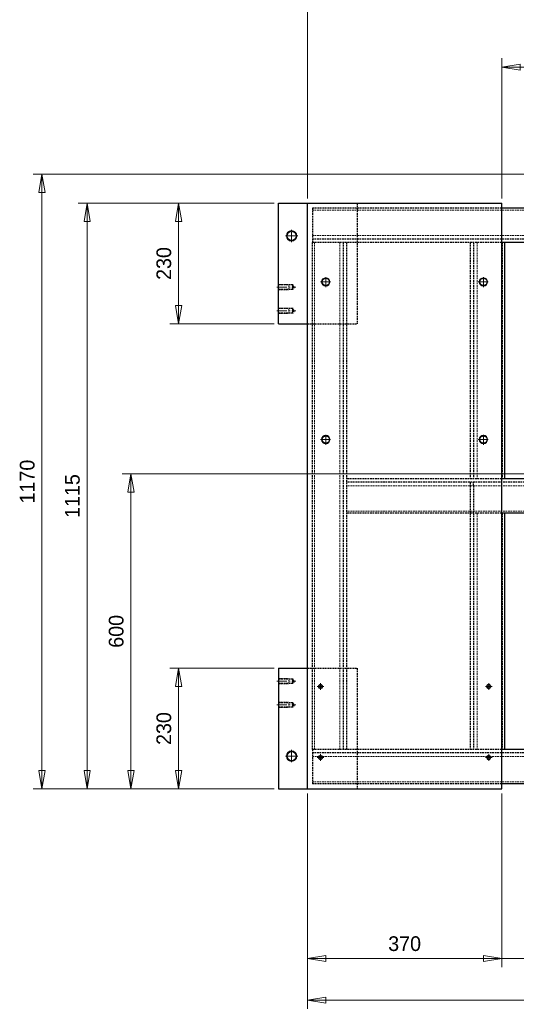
# Model space of a CAD drawing. Header units: millimetres. Extents: x -62 to 6744, y -106 to 4796.
# Tile 3 of 22: x 1553 to 2497, y 1134 to 3008. Entities that reach past the tile are written whole.
import ezdxf

# ---------------------------------------------------------------- set-up
doc = ezdxf.new("R2010")
doc.units = ezdxf.units.MM
doc.linetypes.add('CENTER2', pattern=[28.575, 19.05, -3.175, 3.175, -3.175])
doc.linetypes.add('HIDDEN2', pattern=[4.7625, 3.175, -1.5875])
doc.layers.get('0').update_dxf_attribs({"color": 157, "lineweight": 0})
doc.styles.add('Default', font='txt')
doc.dimstyles.new('Default', dxfattribs={"dimtxt": 3.5, "dimasz": 4.375, "dimexe": 2.1, "dimexo": 1.05, "dimgap": 1.75, "dimtad": 1, "dimdsep": 46, "dimtxsty": 'Default', "dimblk": 'CLOSED', "dimcen": 0.09, "dimclrt": 13, "dimadec": 0, "dimazin": 0, "dimtfac": 0.4, "dimtdec": 3, "dimtmove": 0, "dimatfit": 3, "dimldrblk": 'CLOSED', "dimfxl": 10.01, "dimtolj": 1, "dimarcsym": 0})

# ---------------------------------------------------------------- blocks, each defined once
blk = doc.blocks.new('_Closed')
at = {"color": 0, "linetype": 'ByBlock', "lineweight": -2}
for p, q in [((-1, 0.166667), (0, 0)), ((-1, 0.166667), (-1, -0.166667)), ((0, 0), (-1, -0.166667)), ((0, 0), (-1, 0))]:
    blk.add_line(p, q, dxfattribs=at)
blk = doc.blocks.new('*D11')
at = {"color": 0, "linetype": 'Continuous', "lineweight": -2}
for p, q in [((2470, 1535.4), (2470, 1204.5)), ((2520, 1535.4), (2520, 1204.5)), ((2435, 1221.3), (2400, 1221.3)), ((2520, 1221.3), (2470, 1221.3)), ((2520, 1221.3), (2663.3, 1221.3)), ((2555, 1221.3), (2590, 1221.3))]:
    blk.add_line(p, q, dxfattribs=at)
at = {"layer": 'Defpoints', "color": 0}
for p in [(2470, 1543.8), (2520, 1543.8), (2470, 1221.3)]:
    blk.add_point(p, dxfattribs=at)
at = {"color": 0, "lineweight": -2, "xscale": 35, "yscale": 35, "zscale": 35}
blk.add_blockref('_Closed', (2470, 1221.3), dxfattribs=at)
at = {"color": 0, "lineweight": -2, "xscale": 35, "yscale": 35, "zscale": 35, "rotation": 180}
blk.add_blockref('_Closed', (2520, 1221.3), dxfattribs=at)
at = {"color": 13, "lineweight": 0, "insert": (2626.6, 1249.3), "char_height": 28, "attachment_point": 5, "style": 'Default'}
blk.add_mtext('\\A1;50', dxfattribs=at)
blk = doc.blocks.new('*D12')
at = {"color": 0, "linetype": 'Continuous', "lineweight": -2}
for p, q in [((2100, 1535.4), (2100, 1204.5)), ((2470, 1535.4), (2470, 1204.5)), ((2435, 1221.3), (2135, 1221.3))]:
    blk.add_line(p, q, dxfattribs=at)
at = {"layer": 'Defpoints', "color": 0}
for p in [(2100, 1543.8), (2470, 1543.8), (2100, 1221.3)]:
    blk.add_point(p, dxfattribs=at)
at = {"color": 0, "lineweight": -2, "xscale": 35, "yscale": 35, "zscale": 35, "rotation": 180}
blk.add_blockref('_Closed', (2100, 1221.3), dxfattribs=at)
at = {"color": 0, "lineweight": -2, "xscale": 35, "yscale": 35, "zscale": 35}
blk.add_blockref('_Closed', (2470, 1221.3), dxfattribs=at)
at = {"color": 13, "lineweight": 0, "insert": (2285, 1249.3), "char_height": 28, "attachment_point": 5, "style": 'Default'}
blk.add_mtext('\\A1;370', dxfattribs=at)
blk = doc.blocks.new('*D13')
at = {"color": 0, "linetype": 'Continuous', "lineweight": -2}
for p, q in [((2100, 1535.4), (2100, 1125.2)), ((4770, 1535.4), (4770, 1125.2)), ((2135, 1142), (4735, 1142))]:
    blk.add_line(p, q, dxfattribs=at)
at = {"layer": 'Defpoints', "color": 0}
for p in [(2100, 1543.8), (4770, 1543.8), (4770, 1142)]:
    blk.add_point(p, dxfattribs=at)
at = {"color": 0, "lineweight": -2, "xscale": 35, "yscale": 35, "zscale": 35, "rotation": 180}
blk.add_blockref('_Closed', (2100, 1142), dxfattribs=at)
at = {"color": 0, "lineweight": -2, "xscale": 35, "yscale": 35, "zscale": 35}
blk.add_blockref('_Closed', (4770, 1142), dxfattribs=at)
at = {"color": 13, "lineweight": 0, "insert": (3435, 1170), "char_height": 28, "attachment_point": 5, "style": 'Default'}
blk.add_mtext('\\A1;2670', dxfattribs=at)
blk = doc.blocks.new('*D17')
at = {"color": 0, "linetype": 'Continuous', "lineweight": -2}
for p, q in [((2036.6, 2658.8), (1664.1, 2658.8)), ((1680.9, 1578.8), (1680.9, 2623.8)), ((2036.6, 1543.8), (1664.1, 1543.8))]:
    blk.add_line(p, q, dxfattribs=at)
at = {"layer": 'Defpoints', "color": 0}
for p in [(1680.9, 2658.8), (2045, 2658.8), (2045, 1543.8)]:
    blk.add_point(p, dxfattribs=at)
at = {"color": 0, "lineweight": -2, "xscale": 35, "yscale": 35, "zscale": 35}
for p, rotation in [((1680.9, 2658.8), 89.99999999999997), ((1680.9, 1543.8), 269.9999999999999)]:
    blk.add_blockref('_Closed', p, dxfattribs=dict(at, rotation=rotation))
at = {"color": 13, "lineweight": 0, "insert": (1652.9, 2101.3), "char_height": 28, "attachment_point": 5, "rotation": 90, "style": 'Default'}
blk.add_mtext('\\A1;1115', dxfattribs=at)
blk = doc.blocks.new('*D18')
at = {"color": 0, "linetype": 'Continuous', "lineweight": -2}
for p, q in [((2511.6, 2143.8), (1747.5, 2143.8)), ((1764.3, 2108.8), (1764.3, 1578.8)), ((2036.6, 1543.8), (1747.5, 1543.8))]:
    blk.add_line(p, q, dxfattribs=at)
at = {"layer": 'Defpoints', "color": 0}
for p in [(2520, 2143.8), (1764.3, 1543.8), (2045, 1543.8)]:
    blk.add_point(p, dxfattribs=at)
at = {"color": 0, "lineweight": -2, "xscale": 35, "yscale": 35, "zscale": 35}
for p, rotation in [((1764.3, 2143.8), 90), ((1764.3, 1543.8), 270)]:
    blk.add_blockref('_Closed', p, dxfattribs=dict(at, rotation=rotation))
at = {"color": 13, "lineweight": 0, "insert": (1736.3, 1843.8), "char_height": 28, "attachment_point": 5, "rotation": 90, "style": 'Default'}
blk.add_mtext('\\A1;600', dxfattribs=at)
blk = doc.blocks.new('*D22')
at = {"color": 0, "linetype": 'Continuous', "lineweight": -2}
for p, q in [((2100, 2667.2), (2100, 3662.9)), ((3135, 3502.2), (3135, 3662.9)), ((3100, 3646.1), (2135, 3646.1))]:
    blk.add_line(p, q, dxfattribs=at)
at = {"layer": 'Defpoints', "color": 0}
for p in [(2100, 3646.1), (3135, 3493.8), (2100, 2658.8)]:
    blk.add_point(p, dxfattribs=at)
at = {"color": 0, "lineweight": -2, "xscale": 35, "yscale": 35, "zscale": 35, "rotation": 180}
blk.add_blockref('_Closed', (2100, 3646.1), dxfattribs=at)
at = {"color": 0, "lineweight": -2, "xscale": 35, "yscale": 35, "zscale": 35}
blk.add_blockref('_Closed', (3135, 3646.1), dxfattribs=at)
at = {"color": 13, "lineweight": 0, "insert": (2617.5, 3674.1), "char_height": 28, "attachment_point": 5, "style": 'Default'}
blk.add_mtext('\\A1;1035', dxfattribs=at)
blk = doc.blocks.new('*D30')
at = {"color": 0, "linetype": 'Continuous', "lineweight": -2}
for p, q in [((2036.6, 1773.8), (1838.2, 1773.8)), ((1855, 1738.8), (1855, 1578.8)), ((2036.6, 1543.8), (1838.2, 1543.8))]:
    blk.add_line(p, q, dxfattribs=at)
at = {"layer": 'Defpoints', "color": 0}
for p in [(2045, 1773.8), (1855, 1543.8), (2045, 1543.8)]:
    blk.add_point(p, dxfattribs=at)
at = {"color": 0, "lineweight": -2, "xscale": 35, "yscale": 35, "zscale": 35}
for p, rotation in [((1855, 1773.8), 90), ((1855, 1543.8), 270)]:
    blk.add_blockref('_Closed', p, dxfattribs=dict(at, rotation=rotation))
at = {"color": 13, "lineweight": 0, "insert": (1827, 1658.8), "char_height": 28, "attachment_point": 5, "rotation": 90, "style": 'Default'}
blk.add_mtext('\\A1;230', dxfattribs=at)
blk = doc.blocks.new('*D31')
at = {"color": 0, "linetype": 'Continuous', "lineweight": -2}
for p, q in [((2036.6, 2658.8), (1838.2, 2658.8)), ((1855, 2623.8), (1855, 2463.8)), ((2036.6, 2428.8), (1838.2, 2428.8))]:
    blk.add_line(p, q, dxfattribs=at)
at = {"layer": 'Defpoints', "color": 0}
for p in [(2045, 2658.8), (1855, 2428.8), (2045, 2428.8)]:
    blk.add_point(p, dxfattribs=at)
at = {"color": 0, "lineweight": -2, "xscale": 35, "yscale": 35, "zscale": 35}
for p, rotation in [((1855, 2658.8), 90), ((1855, 2428.8), 270)]:
    blk.add_blockref('_Closed', p, dxfattribs=dict(at, rotation=rotation))
at = {"color": 13, "lineweight": 0, "insert": (1827, 2543.8), "char_height": 28, "attachment_point": 5, "rotation": 90, "style": 'Default'}
blk.add_mtext('\\A1;230', dxfattribs=at)
blk = doc.blocks.new('*D32')
at = {"color": 0, "linetype": 'Continuous', "lineweight": -2}
for p, q in [((2470, 2667.2), (2470, 2934.3)), ((2742.5, 2667.2), (2742.5, 2934.3)), ((2505, 2917.5), (2707.5, 2917.5))]:
    blk.add_line(p, q, dxfattribs=at)
at = {"layer": 'Defpoints', "color": 0}
for p in [(2742.5, 2917.5), (2470, 2658.8), (2742.5, 2658.8)]:
    blk.add_point(p, dxfattribs=at)
at = {"color": 0, "lineweight": -2, "xscale": 35, "yscale": 35, "zscale": 35, "rotation": 180}
blk.add_blockref('_Closed', (2470, 2917.5), dxfattribs=at)
at = {"color": 0, "lineweight": -2, "xscale": 35, "yscale": 35, "zscale": 35}
blk.add_blockref('_Closed', (2742.5, 2917.5), dxfattribs=at)
at = {"color": 13, "lineweight": 0, "insert": (2606.2, 2945.5), "char_height": 28, "attachment_point": 5, "style": 'Default'}
blk.add_mtext('\\A1;272.5', dxfattribs=at)
blk = doc.blocks.new('*D51')
at = {"color": 0, "linetype": 'Continuous', "lineweight": -2}
for p, q in [((2896.6, 2713.8), (1578.2, 2713.8)), ((1595, 2678.8), (1595, 1578.8)), ((2036.6, 1543.8), (1578.2, 1543.8))]:
    blk.add_line(p, q, dxfattribs=at)
at = {"layer": 'Defpoints', "color": 0}
for p in [(2905, 2713.8), (1595, 1543.8), (2045, 1543.8)]:
    blk.add_point(p, dxfattribs=at)
at = {"color": 0, "lineweight": -2, "xscale": 35, "yscale": 35, "zscale": 35}
for p, rotation in [((1595, 2713.8), 90), ((1595, 1543.8), 270)]:
    blk.add_blockref('_Closed', p, dxfattribs=dict(at, rotation=rotation))
at = {"color": 13, "lineweight": 0, "insert": (1567, 2128.8), "char_height": 28, "attachment_point": 5, "rotation": 90, "style": 'Default'}
blk.add_mtext('\\A1;1170', dxfattribs=at)
blk = doc.blocks.new('a', base_point=(1989.346, 1448.7))
at = {"color": 157, "linetype": 'Continuous', "lineweight": 30, "true_color": 0x44607b}
for p, q in [((2044.962, 2428.816), (2044.962, 2658.816)), ((2044.962, 2658.816), (2099.962, 2658.816)), ((2099.962, 1543.816), (2099.962, 2658.816)), ((2099.962, 2658.816), (2469.962, 2658.816)), ((2469.962, 1543.816), (2469.962, 2658.816)), ((2742.462, 2648.816), (2469.962, 2648.816)), ((2742.462, 2583.816), (2469.962, 2583.816)), ((2474.962, 2583.816), (2474.962, 2133.816)), ((2044.962, 2428.816), (2099.962, 2428.816)), ((2519.962, 2133.816), (2469.962, 2133.816)), ((2519.962, 2068.816), (2469.962, 2068.816)), ((2474.962, 2068.816), (2474.962, 1618.816)), ((2044.962, 1773.816), (2044.962, 1543.816)), ((2044.962, 1773.816), (2099.962, 1773.816)), ((2519.962, 1618.816), (2469.962, 1618.816)), ((2044.962, 1543.816), (2099.962, 1543.816)), ((2099.962, 1543.816), (2469.962, 1543.816)), ((2519.962, 1553.816), (2469.962, 1553.816))]:
    blk.add_line(p, q, dxfattribs=at)
at = {"color": 72, "linetype": 'HIDDEN2', "lineweight": 30, "true_color": 0x60bf00}
for p, q in [((2109.962, 2648.816), (2109.962, 2583.816)), ((2469.962, 2648.816), (2109.962, 2648.816)), ((2194.962, 2658.816), (2194.962, 2428.816)), ((4759.962, 2589.816), (2109.962, 2589.816)), ((2469.962, 2583.816), (2109.962, 2583.816)), ((2109.962, 1618.816), (2109.962, 2583.816)), ((2168.962, 1618.816), (2168.962, 2583.816)), ((2174.962, 1618.816), (2174.962, 2583.816)), ((2409.962, 2583.816), (2409.962, 2133.816)), ((2415.962, 2583.816), (2415.962, 2133.816)), ((2072.562, 2503.066), (2044.962, 2503.066)), ((2072.562, 2494.566), (2044.962, 2494.566)), ((2075.015, 2498.816), (2072.562, 2503.066)), ((2072.562, 2494.566), (2072.562, 2503.066)), ((2075.015, 2498.816), (2072.562, 2494.566)), ((2072.562, 2458.066), (2044.962, 2458.066)), ((2075.015, 2453.816), (2072.562, 2458.066)), ((2072.562, 2449.566), (2072.562, 2458.066)), ((2072.562, 2449.566), (2044.962, 2449.566)), ((2075.015, 2453.816), (2072.562, 2449.566)), ((2099.962, 2428.816), (2194.962, 2428.816)), ((2469.962, 2133.816), (2174.962, 2133.816)), ((4694.962, 2127.816), (2174.962, 2127.816)), ((2409.962, 2127.816), (2409.962, 2120.513)), ((2409.962, 2120.513), (2409.962, 2072.467)), ((2415.962, 2120.513), (2415.962, 2127.816)), ((2415.962, 2120.513), (2415.962, 2072.467)), ((2469.962, 2068.816), (2174.962, 2068.816)), ((2409.962, 2072.467), (2409.962, 2068.816)), ((2409.962, 2068.816), (2409.962, 1618.816)), ((2415.962, 2068.816), (2415.962, 2072.467)), ((2415.962, 2068.816), (2415.962, 1618.816)), ((2099.962, 1773.816), (2194.962, 1773.816)), ((2194.962, 1773.816), (2194.962, 1543.816)), ((2072.562, 1753.066), (2044.962, 1753.066)), ((2072.562, 1744.566), (2044.962, 1744.566)), ((2075.015, 1748.816), (2072.562, 1753.066)), ((2072.562, 1744.566), (2072.562, 1753.066)), ((2075.015, 1748.816), (2072.562, 1744.566)), ((2072.562, 1708.066), (2044.962, 1708.066)), ((2075.015, 1703.816), (2072.562, 1708.066)), ((2072.562, 1699.566), (2072.562, 1708.066)), ((2072.562, 1699.566), (2044.962, 1699.566)), ((2075.015, 1703.816), (2072.562, 1699.566)), ((2109.962, 1618.816), (2109.962, 1553.816)), ((2469.962, 1618.816), (2109.962, 1618.816)), ((4759.962, 1612.816), (2109.962, 1612.816)), ((2469.962, 1553.816), (2109.962, 1553.816))]:
    blk.add_line(p, q, dxfattribs=at)
at = {"color": 52, "linetype": 'HIDDEN2', "lineweight": 0, "true_color": 0xdcdc00}
for p, q in [((4759.962, 2645.165), (2109.962, 2645.165)), ((4759.962, 2597.119), (2109.962, 2597.119)), ((2113.613, 1618.816), (2113.613, 2583.816)), ((2161.659, 1618.816), (2161.659, 2583.816)), ((2423.264, 2583.816), (2423.264, 2133.816)), ((2471.31, 2583.816), (2471.31, 2133.816)), ((2044.962, 2503.816), (2064.962, 2503.816)), ((2044.962, 2493.816), (2064.962, 2493.816)), ((2064.962, 2493.816), (2064.962, 2503.816)), ((2044.962, 2458.816), (2064.962, 2458.816)), ((2064.962, 2448.816), (2064.962, 2458.816)), ((2044.962, 2448.816), (2064.962, 2448.816)), ((4694.962, 2120.513), (2174.962, 2120.513)), ((4694.962, 2072.467), (2174.962, 2072.467)), ((2423.264, 2068.816), (2423.264, 1618.816)), ((2471.31, 2068.816), (2471.31, 1618.816)), ((2044.962, 1753.816), (2064.962, 1753.816)), ((2044.962, 1743.816), (2064.962, 1743.816)), ((2064.962, 1743.816), (2064.962, 1753.816)), ((2044.962, 1708.816), (2064.962, 1708.816)), ((2064.962, 1698.816), (2064.962, 1708.816)), ((2044.962, 1698.816), (2064.962, 1698.816)), ((2122.044, 1605.513), (2109.962, 1605.513)), ((2442.044, 1605.513), (2127.879, 1605.513)), ((4759.962, 1605.513), (2447.879, 1605.513)), ((4759.962, 1557.467), (2109.962, 1557.467))]:
    blk.add_line(p, q, dxfattribs=at)
at = {"color": 190, "linetype": 'CENTER2', "lineweight": 0, "true_color": 0x801eff}
for p, q in [((2069.962, 2584.566), (2069.962, 2608.066)), ((2058.212, 2596.316), (2081.712, 2596.316)), ((2134.962, 2498.816), (2134.962, 2518.816)), ((2434.962, 2498.816), (2434.962, 2518.816)), ((2041.962, 2498.816), (2078.015, 2498.816)), ((2124.962, 2508.816), (2144.962, 2508.816)), ((2424.962, 2508.816), (2444.962, 2508.816)), ((2041.962, 2453.816), (2078.015, 2453.816)), ((2134.962, 2198.816), (2134.962, 2218.816)), ((2434.962, 2198.816), (2434.962, 2218.816)), ((2124.962, 2208.816), (2144.962, 2208.816)), ((2424.962, 2208.816), (2444.962, 2208.816)), ((2041.962, 1748.816), (2078.015, 1748.816)), ((2124.962, 1732.441), (2124.962, 1745.191)), ((2444.962, 1732.441), (2444.962, 1745.191)), ((2118.587, 1738.816), (2131.337, 1738.816)), ((2438.587, 1738.816), (2451.337, 1738.816)), ((2041.962, 1703.816), (2078.015, 1703.816)), ((2069.962, 1594.566), (2069.962, 1618.066)), ((2058.212, 1606.316), (2081.712, 1606.316)), ((2118.587, 1603.816), (2131.337, 1603.816)), ((2124.962, 1597.441), (2124.962, 1610.191)), ((2438.587, 1603.816), (2451.337, 1603.816)), ((2444.962, 1597.441), (2444.962, 1610.191))]:
    blk.add_line(p, q, dxfattribs=at)
at = {"color": 52, "linetype": 'Continuous', "lineweight": 0, "true_color": 0xdcdc00}
for p, q in [((2127.879, 1605.513), (2122.044, 1605.513)), ((2447.879, 1605.513), (2442.044, 1605.513))]:
    blk.add_line(p, q, dxfattribs=at)
for centre, radius in [((2069.962, 2596.316), 10), ((2134.962, 2508.816), 8), ((2434.962, 2508.816), 8), ((2134.962, 2208.816), 8), ((2434.962, 2208.816), 8), ((2124.962, 1738.816), 4), ((2444.962, 1738.816), 4), ((2069.962, 1606.316), 10), ((2124.962, 1603.816), 4), ((2444.962, 1603.816), 4)]:
    blk.add_circle(centre, radius, dxfattribs=at)
at = {"color": 157, "linetype": 'Continuous', "lineweight": 30, "true_color": 0x44607b}
for centre, radius in [((2069.962, 2596.316), 8.75), ((2134.962, 2508.816), 7), ((2434.962, 2508.816), 7), ((2134.962, 2208.816), 7), ((2434.962, 2208.816), 7), ((2124.962, 1738.816), 3.375), ((2444.962, 1738.816), 3.375), ((2069.962, 1606.316), 8.75), ((2124.962, 1603.816), 3.375), ((2444.962, 1603.816), 3.375)]:
    blk.add_circle(centre, radius, dxfattribs=at)
at = {"color": 72, "linetype": 'HIDDEN2', "lineweight": 30, "true_color": 0x60bf00}
for centre, radius in [((2134.962, 2508.816), 7), ((2434.962, 2508.816), 7), ((2134.962, 2208.816), 7), ((2434.962, 2208.816), 7), ((2124.962, 1738.816), 3.375), ((2444.962, 1738.816), 3.375), ((2124.962, 1603.816), 3.375), ((2444.962, 1603.816), 3.375)]:
    blk.add_circle(centre, radius, dxfattribs=at)
at = {"color": 190, "linetype": 'Continuous', "lineweight": 0, "true_color": 0x801eff}
dim = blk.add_linear_dim(base=(2099.962, 3646.102), p1=(3134.962, 3493.816), p2=(2099.962, 2658.816), dimstyle='Default', override={"dimtxt": 28, "dimasz": 35, "dimexe": 16.8, "dimexo": 8.4, "dimgap": 14, "dimjust": 0, "dimpost": '', "dimse1": 0, "dimse2": 0, "dimtfac": 0.7, "dimtmove": 0}, dxfattribs=at)
dim.commit()
dim.dimension.update_dxf_attribs({"geometry": '*D22', "text_midpoint": (2617.462, 3646.102), "dimtype": 160})
for base, p1, p2, angle, override, picture, middle, dimtype in [((2742.462, 2917.511), (2469.962, 2658.816), (2742.462, 2658.816), 0, {"dimtxt": 28, "dimasz": 35, "dimexe": 16.8, "dimexo": 8.4, "dimgap": 14, "dimpost": '', "dimtfac": 0.7, "dimtmove": 0}, '*D32', (2606.212, 2917.511), 161), ((1595.048, 1543.816), (2904.962, 2713.816), (2044.962, 1543.816), 90, {"dimtxt": 28, "dimasz": 35, "dimexe": 16.8, "dimexo": 8.4, "dimgap": 14, "dimjust": 0, "dimpost": '', "dimse1": 0, "dimse2": 0, "dimtfac": 0.7, "dimtmove": 0}, '*D51', (1595.048, 2128.816), 160), ((1680.933, 2658.816), (2044.962, 1543.816), (2044.962, 2658.816), 90, {"dimtxt": 28, "dimasz": 35, "dimexe": 16.8, "dimexo": 8.4, "dimgap": 14, "dimpost": '', "dimtfac": 0.7, "dimtmove": 0}, '*D17', (1680.933, 2101.316), 161), ((1854.964, 2428.816), (2044.962, 2658.816), (2044.962, 2428.816), 270, {"dimtxt": 28, "dimasz": 35, "dimexe": 16.8, "dimexo": 8.4, "dimgap": 14, "dimjust": 0, "dimpost": '', "dimse1": 0, "dimse2": 0, "dimtfac": 0.7, "dimtmove": 0}, '*D31', (1854.964, 2543.816), 161), ((1764.257, 1543.816), (2519.962, 2143.816), (2044.962, 1543.816), 90, {"dimtxt": 28, "dimasz": 35, "dimexe": 16.8, "dimexo": 8.4, "dimgap": 14, "dimjust": 0, "dimpost": '', "dimse1": 0, "dimse2": 0, "dimtfac": 0.7, "dimtmove": 0}, '*D18', (1764.257, 1843.816), 160), ((1854.964, 1543.816), (2044.962, 1773.816), (2044.962, 1543.816), 270, {"dimtxt": 28, "dimasz": 35, "dimexe": 16.8, "dimexo": 8.4, "dimgap": 14, "dimjust": 0, "dimpost": '', "dimse1": 0, "dimse2": 0, "dimtfac": 0.7, "dimtmove": 0}, '*D30', (1854.964, 1658.816), 161), ((2099.962, 1221.256), (2469.962, 1543.816), (2099.962, 1543.816), 180, {"dimtxt": 28, "dimasz": 35, "dimexe": 16.8, "dimexo": 8.4, "dimgap": 14, "dimjust": 0, "dimpost": '', "dimse1": 0, "dimse2": 0, "dimtfac": 0.7, "dimtmove": 0}, '*D12', (2284.962, 1221.256), 161), ((4769.962, 1141.961), (2099.962, 1543.816), (4769.962, 1543.816), 0, {"dimtxt": 28, "dimasz": 35, "dimexe": 16.8, "dimexo": 8.4, "dimgap": 14, "dimpost": '', "dimtfac": 0.7, "dimtmove": 0}, '*D13', (3434.962, 1141.961), 161), ((2469.962, 1221.256), (2519.962, 1543.816), (2469.962, 1543.816), 180, {"dimtxt": 28, "dimasz": 35, "dimexe": 16.8, "dimexo": 8.4, "dimgap": 14, "dimjust": 0, "dimpost": '', "dimse1": 0, "dimse2": 0, "dimtfac": 0.7, "dimtmove": 0}, '*D11', (2626.629, 1221.256), 161)]:
    dim = blk.add_linear_dim(base=base, p1=p1, p2=p2, angle=angle, dimstyle='Default', override=override, dxfattribs=at)
    dim.commit()
    dim.dimension.update_dxf_attribs({"geometry": picture, "text_midpoint": middle, "dimtype": dimtype})

msp = doc.modelspace()

# ---------------------------------------------------------------- block references
at = {"color": 176, "linetype": 'Continuous', "lineweight": 0, "true_color": 0x000080}
msp.add_blockref('a', (1989.3, 1448.7), dxfattribs=at)

doc.saveas('drawing.dxf')
